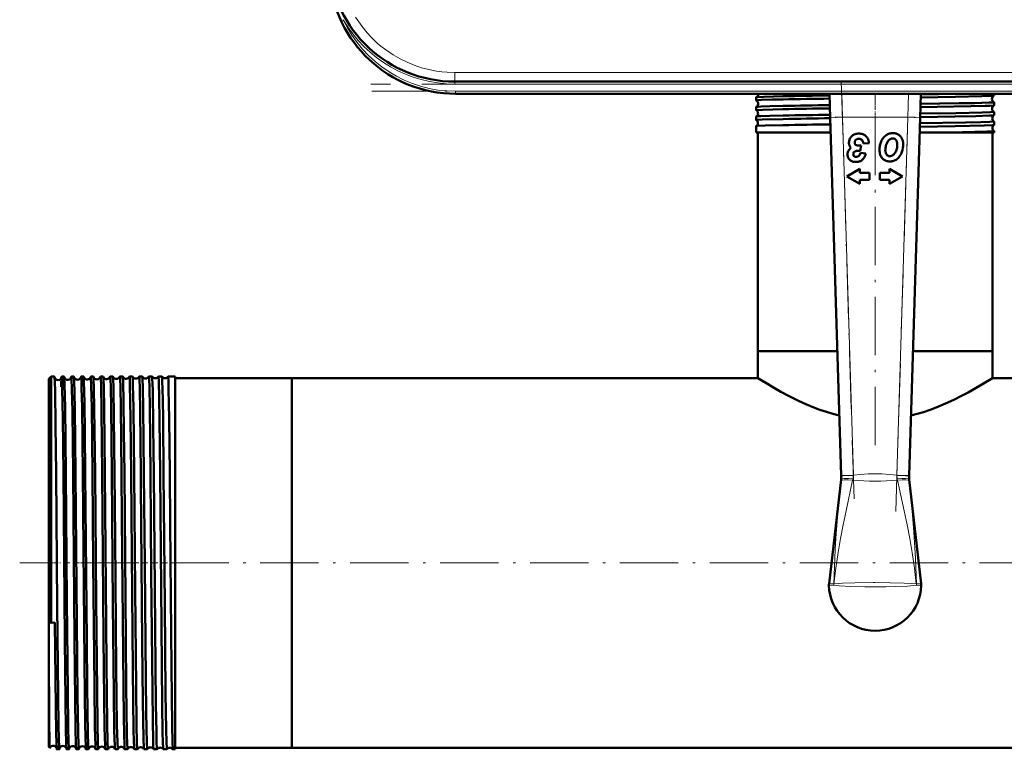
# Model space of a CAD drawing. Extents: x -1358 to 1757, y -1535 to 612.
# Tile 1 of 84: x -199 to 3, y -1531 to -1381. Entities that reach past the tile are written whole.
import ezdxf

# ---------------------------------------------------------------- set-up
doc = ezdxf.new("R2010")
doc.units = 0
doc.linetypes.add('DASHDOT', pattern=[18.5, 12, -3, 0.5, -3])

msp = doc.modelspace()

# ---------------------------------------------------------------- linework, layer by layer
at = {"color": 7, "lineweight": 18}
for p, q in [((-132.94, -1381.08), (-133.08, -1381.14)), ((-132.62, -1380.93), (-132.94, -1381.08)), ((-109.68, -1391.81), (63.26, -1391.81)), ((-109.68, -1391.81), (-109.68, -1393.67)), ((-109.68, -1394.17), (-109.68, -1393.67)), ((63.26, -1394.17), (-109.68, -1394.17)), ((-109.51, -1395.67), (63.09, -1395.67)), ((-109.51, -1396.17), (-109.51, -1395.67)), ((-30.08, -1396.17), (-29.94, -1401.02)), ((-16.47, -1401.02), (-16.34, -1396.17)), ((-29.94, -1401.02), (-32.44, -1401.1)), ((-16.47, -1401.02), (-29.94, -1401.02)), ((-29.94, -1401.02), (-27.69, -1474.66)), ((-18.72, -1474.66), (-16.47, -1401.02)), ((-13.97, -1401.1), (-16.47, -1401.02)), ((-27.69, -1474.66), (-30.19, -1474.74)), ((-27.69, -1474.66), (-27.7, -1474.71)), ((-18.72, -1474.71), (-18.72, -1474.66)), ((-18.72, -1474.66), (-16.22, -1474.74)), ((-30.26, -1475.88), (-30.22, -1475.52)), ((-27.78, -1475.42), (-27.83, -1475.66)), ((-18.59, -1475.66), (-18.64, -1475.42)), ((-16.2, -1475.52), (-16.16, -1475.88)), ((-31.69, -1497.04), (-31.68, -1497.04)), ((-14.73, -1497.04), (-14.73, -1497.04))]:
    msp.add_line(p, q, dxfattribs=at)
at = {"color": 7, "lineweight": 50}
for p, q in [((63.26, -1393.67), (-109.68, -1393.67)), ((63.09, -1396.17), (-109.51, -1396.17)), ((-107.11, -1396.17), (-96.91, -1396.17)), ((-96.91, -1396.17), (-36.91, -1396.17)), ((-47.67, -1397.55), (-47.67, -1396.9)), ((-36.91, -1396.17), (-26.71, -1396.17)), ((-32.44, -1401.1), (-32.59, -1396.17)), ((-13.82, -1396.17), (-13.97, -1401.1)), ((1.25, -1396.54), (1.25, -1396.17)), ((-47.67, -1399.57), (-47.67, -1398.89)), ((1.25, -1398.56), (1.25, -1397.89)), ((-47.67, -1401.59), (-47.67, -1400.87)), ((-47.66, -1401.6), (-47.67, -1401.59)), ((-30.19, -1474.74), (-32.44, -1401.1)), ((-13.97, -1401.1), (-16.22, -1474.74)), ((1.25, -1400.58), (1.25, -1399.88)), ((-47.67, -1402.84), (-47.66, -1402.84)), ((-47.67, -1404.17), (-47.67, -1402.84)), ((1.25, -1402.6), (1.25, -1401.86)), ((1.25, -1402.61), (1.25, -1402.6)), ((1.25, -1403.83), (1.25, -1403.83)), ((1.25, -1404.17), (1.25, -1403.83)), ((-42.16, -1404.17), (-47.67, -1404.17)), ((-47.36, -1449.17), (-47.36, -1404.17)), ((-32.35, -1404.17), (-42.16, -1404.17)), ((-11.47, -1404.17), (-14.07, -1404.17)), ((1.25, -1404.17), (-11.47, -1404.17)), ((0.94, -1449.17), (0.94, -1404.17)), ((-27.4, -1406.21), (-27.39, -1406.16)), ((-26.65, -1407.9), (-26.55, -1407.91)), ((-26.28, -1407.94), (-26.06, -1406.81)), ((-25.63, -1406.42), (-24.46, -1406.32)), ((-27.56, -1409.02), (-27.59, -1408.99)), ((-25.1, -1408.47), (-26.25, -1408.32)), ((-26.37, -1411.62), (-29.06, -1413.17)), ((-26.37, -1412.44), (-26.37, -1411.62)), ((-20.25, -1411.62), (-20.25, -1412.44)), ((-17.56, -1413.17), (-20.25, -1411.62)), ((-29.06, -1413.17), (-26.37, -1414.72)), ((-24.37, -1412.44), (-26.37, -1412.44)), ((-26.37, -1413.9), (-24.37, -1413.9)), ((-26.37, -1414.72), (-26.37, -1413.9)), ((-24.37, -1413.9), (-24.37, -1412.44)), ((-20.25, -1412.44), (-22.25, -1412.44)), ((-22.25, -1412.44), (-22.25, -1413.9)), ((-22.25, -1413.9), (-20.25, -1413.9)), ((-20.25, -1414.72), (-17.56, -1413.17)), ((-20.25, -1413.9), (-20.25, -1414.72)), ((-41.92, -1449.17), (-47.36, -1449.17)), ((-30.97, -1449.17), (-47.36, -1449.17)), ((-47.36, -1454.67), (-47.36, -1449.17)), ((-30.97, -1449.17), (-41.92, -1449.17)), ((0.94, -1449.17), (-15.44, -1449.17)), ((0.94, -1449.17), (-15.44, -1449.17)), ((0.94, -1454.67), (0.94, -1449.17)), ((-193.21, -1454.86), (-192.71, -1454.36)), ((-192.71, -1454.36), (-192.71, -1474.33)), ((-192.06, -1454.36), (-192.71, -1454.36)), ((-190.06, -1454.36), (-190.56, -1454.36)), ((-188.06, -1454.36), (-188.57, -1454.36)), ((-186.05, -1454.36), (-186.57, -1454.36)), ((-184.04, -1454.36), (-184.57, -1454.36)), ((-182.04, -1454.36), (-182.58, -1454.36)), ((-180.03, -1454.36), (-180.59, -1454.36)), ((-178.01, -1454.36), (-178.6, -1454.36)), ((-176, -1454.36), (-176.61, -1454.36)), ((-173.98, -1454.36), (-174.63, -1454.36)), ((-173.98, -1454.37), (-173.98, -1454.36)), ((-172.64, -1454.36), (-172.65, -1454.37)), ((-171.96, -1454.36), (-172.64, -1454.36)), ((-171.96, -1454.36), (-171.96, -1454.36)), ((-170.66, -1454.36), (-170.67, -1454.36)), ((-169.94, -1454.36), (-170.66, -1454.36)), ((-169.94, -1454.36), (-169.94, -1454.36)), ((-168.68, -1454.36), (-168.69, -1454.36)), ((-167.21, -1454.36), (-168.68, -1454.36)), ((-167.21, -1454.36), (-167.21, -1474.33)), ((-193.21, -1454.86), (-193.21, -1474.57)), ((-143.21, -1454.67), (-167.21, -1454.67)), ((-143.21, -1454.67), (-143.21, -1474.48)), ((-47.36, -1454.67), (-143.21, -1454.67)), ((-143.21, -1454.67), (-143.21, -1530.77)), ((123.34, -1454.67), (0.94, -1454.67)), ((-193.21, -1474.57), (-193.21, -1504.86)), ((-192.71, -1474.33), (-192.71, -1505.02)), ((-167.21, -1474.33), (-167.21, -1531.08)), ((-143.21, -1474.48), (-143.21, -1530.77)), ((-30.19, -1474.82), (-30.19, -1474.74)), ((-16.22, -1474.74), (-16.23, -1474.82)), ((-32.69, -1497.02), (-30.22, -1475.53)), ((-30.22, -1475.52), (-30.22, -1475.53)), ((-16.2, -1475.53), (-16.2, -1475.52)), ((-13.73, -1497.02), (-16.2, -1475.53)), ((-192.71, -1505.02), (-193.21, -1504.86)), ((-193.21, -1504.86), (-193.21, -1511.17)), ((-192.71, -1505.02), (-191.96, -1505.01)), ((-193.21, -1511.17), (-193.21, -1530.58)), ((-193.21, -1530.58), (-193, -1530.79)), ((-191.06, -1531.08), (-191.56, -1531.08)), ((-189.06, -1531.08), (-189.56, -1531.08)), ((-187.05, -1531.08), (-187.57, -1531.08)), ((-185.05, -1531.08), (-185.57, -1531.08)), ((-183.04, -1531.08), (-183.58, -1531.08)), ((-181.03, -1531.08), (-181.59, -1531.08)), ((-179.02, -1531.08), (-179.59, -1531.08)), ((-177.01, -1531.08), (-177.61, -1531.08)), ((-174.99, -1531.08), (-175.62, -1531.08)), ((-174.99, -1531.07), (-174.99, -1531.08)), ((-173.64, -1531.08), (-173.64, -1531.07)), ((-172.97, -1531.08), (-173.64, -1531.08)), ((-172.97, -1531.07), (-172.97, -1531.08)), ((-171.65, -1531.08), (-171.66, -1531.07)), ((-170.95, -1531.08), (-171.65, -1531.08)), ((-170.95, -1531.08), (-170.95, -1531.08)), ((-169.67, -1531.08), (-169.68, -1531.08)), ((-168.93, -1531.08), (-169.67, -1531.08)), ((-168.93, -1531.08), (-168.93, -1531.08)), ((-167.7, -1531.08), (-167.7, -1531.08)), ((-167.21, -1531.08), (-167.7, -1531.08)), ((-143.21, -1530.77), (-167.21, -1530.77)), ((416.79, -1530.77), (-143.21, -1530.77))]:
    msp.add_line(p, q, dxfattribs=at)
at = {"color": 7, "linetype": 'DASHDOT', "lineweight": 18}
for p, q in [((-30.17, -1393.57), (-27.47, -1482.12)), ((-18.95, -1482.12), (-16.25, -1393.57)), ((80.56, -1394.17), (-126.98, -1394.17)), ((-126.77, -1395.67), (80.35, -1395.67)), ((-23.21, -1468.46), (-23.21, -1395.79)), ((472.79, -1492.72), (-199.21, -1492.72))]:
    msp.add_line(p, q, dxfattribs=at)
at = {"color": 7, "linetype": 'DASHDOT', "lineweight": 18, "ltscale": 0.034799}
msp.add_line((-23.21, -1397.45), (-23.21, -1396.05), dxfattribs=at)
at = {"color": 7, "linetype": 'DASHDOT', "lineweight": 18, "ltscale": 0.043887}
msp.add_line((-23.21, -1399.49), (-23.21, -1397.74), dxfattribs=at)
at = {"color": 7, "linetype": 'DASHDOT', "lineweight": 18, "ltscale": 0.045032}
msp.add_line((-23.21, -1401.52), (-23.21, -1399.72), dxfattribs=at)
at = {"color": 7, "linetype": 'DASHDOT', "lineweight": 18, "ltscale": 0.412128}
msp.add_line((-31.45, -1401.02), (-14.97, -1401.02), dxfattribs=at)
at = {"color": 7, "linetype": 'DASHDOT', "lineweight": 18, "ltscale": 0.06524}
msp.add_line((-193.43, -1492.72), (-190.82, -1492.72), dxfattribs=at)
at = {"color": 7, "linetype": 'DASHDOT', "lineweight": 18, "ltscale": 0.03561}
msp.add_line((-188.92, -1492.72), (-190.34, -1492.72), dxfattribs=at)
at = {"color": 7, "linetype": 'DASHDOT', "lineweight": 18, "ltscale": 0.03565}
msp.add_line((-186.92, -1492.72), (-188.34, -1492.72), dxfattribs=at)
at = {"color": 7, "linetype": 'DASHDOT', "lineweight": 18, "ltscale": 0.035804}
msp.add_line((-184.92, -1492.72), (-186.35, -1492.72), dxfattribs=at)
at = {"color": 7, "linetype": 'DASHDOT', "lineweight": 18, "ltscale": 0.036131}
msp.add_line((-182.91, -1492.72), (-184.36, -1492.72), dxfattribs=at)
at = {"color": 7, "linetype": 'DASHDOT', "lineweight": 18, "ltscale": 0.036586}
msp.add_line((-180.9, -1492.72), (-182.36, -1492.72), dxfattribs=at)
at = {"color": 7, "linetype": 'DASHDOT', "lineweight": 18, "ltscale": 0.037163}
msp.add_line((-178.89, -1492.72), (-180.37, -1492.72), dxfattribs=at)
at = {"color": 7, "linetype": 'DASHDOT', "lineweight": 18, "ltscale": 0.037863}
msp.add_line((-176.87, -1492.72), (-178.39, -1492.72), dxfattribs=at)
at = {"color": 7, "linetype": 'DASHDOT', "lineweight": 18, "ltscale": 0.038689}
msp.add_line((-174.86, -1492.72), (-176.4, -1492.72), dxfattribs=at)
at = {"color": 7, "linetype": 'DASHDOT', "lineweight": 18, "ltscale": 0.039642}
msp.add_line((-172.84, -1492.72), (-174.42, -1492.72), dxfattribs=at)
at = {"color": 7, "linetype": 'DASHDOT', "lineweight": 18, "ltscale": 0.040735}
msp.add_line((-170.81, -1492.72), (-172.44, -1492.72), dxfattribs=at)
at = {"color": 7, "linetype": 'DASHDOT', "lineweight": 18, "ltscale": 0.04198}
msp.add_line((-168.79, -1492.72), (-170.47, -1492.72), dxfattribs=at)
at = {"color": 7, "lineweight": 18}
for points in [[(-109.68, -1391.81), (-111.23, -1391.76), (-112.34, -1391.66), (-113.47, -1391.51), (-115, -1391.21), (-116.55, -1390.81), (-118.05, -1390.3), (-119.52, -1389.7), (-120.96, -1388.99), (-122.36, -1388.18), (-123.69, -1387.29), (-124.64, -1386.57), (-125.56, -1385.8), (-126.98, -1384.45), (-127.75, -1383.61), (-128.77, -1382.36), (-129.46, -1381.4), (-130.11, -1380.41)], [(-30.19, -1474.82), (-30.19, -1474.81), (-30.19, -1474.81), (-30.16, -1474.81), (-29.86, -1474.79), (-27.7, -1474.71)], [(-27.69, -1474.66), (-26.19, -1474.52), (-24.67, -1474.42), (-23.24, -1474.39), (-21.81, -1474.42), (-20.27, -1474.51), (-18.72, -1474.66)], [(-18.72, -1474.71), (-16.95, -1474.78), (-16.25, -1474.81), (-16.23, -1474.81), (-16.23, -1474.82)], [(-31.7, -1497.04), (-31.57, -1493.5), (-31.41, -1489.96), (-31.21, -1486.67), (-30.97, -1483.39), (-30.64, -1479.62), (-30.26, -1475.88)], [(-27.83, -1475.66), (-29.2, -1482), (-29.78, -1484.85), (-30.33, -1487.7), (-30.82, -1490.57), (-31.29, -1493.8), (-31.68, -1497.04)], [(-14.73, -1497.04), (-15.12, -1493.81), (-15.6, -1490.58), (-16.09, -1487.71), (-16.63, -1484.86), (-17.21, -1482.01), (-18.59, -1475.66)], [(-16.16, -1475.88), (-15.63, -1481.13), (-15.22, -1486.41), (-14.92, -1491.72), (-14.72, -1497.04)], [(-32.69, -1497.02), (-32.69, -1497.02), (-32.68, -1497.01), (-32.57, -1497.01), (-31.7, -1497.04)], [(-31.69, -1497.04), (-29.94, -1496.91), (-27.35, -1496.82), (-23.62, -1496.77), (-23.21, -1496.77)], [(-23.21, -1496.77), (-20.11, -1496.79), (-17.26, -1496.87), (-15.76, -1496.95), (-14.73, -1497.04)], [(-14.72, -1497.04), (-13.76, -1497.01), (-13.73, -1497.01), (-13.73, -1497.02), (-13.73, -1497.02)], [(-31.7, -1497.32), (-32.68, -1497.35), (-32.7, -1497.35), (-32.71, -1497.35), (-32.71, -1497.35)], [(-23.21, -1497.66), (-25.3, -1497.64), (-28.23, -1497.57), (-30.62, -1497.43), (-31.7, -1497.32)], [(-14.72, -1497.32), (-16.53, -1497.49), (-19.05, -1497.6), (-21.01, -1497.64), (-23.21, -1497.66)], [(-13.71, -1497.35), (-13.71, -1497.35), (-13.72, -1497.35), (-13.83, -1497.35), (-14.72, -1497.32)]]:
    msp.add_lwpolyline(points, dxfattribs=at)
at = {"color": 7, "lineweight": 50}
for points in [[(-47.67, -1397.55), (-47.67, -1397.55), (-47.67, -1397.55), (-47.66, -1397.54), (-47.65, -1397.54), (-47.62, -1397.53), (-47.28, -1397.49), (-46.6, -1397.45), (-44.35, -1397.38), (-42.16, -1397.33)], [(-47.66, -1396.89), (-47.61, -1396.88), (-47.43, -1396.86), (-46.09, -1396.79), (-42.16, -1396.69)], [(-13.85, -1396.92), (-6.66, -1396.81), (-1.27, -1396.69), (0.41, -1396.63), (1.13, -1396.57), (1.22, -1396.56), (1.24, -1396.55)], [(-47.67, -1399.57), (-47.67, -1399.57), (-47.67, -1399.56), (-47.66, -1399.56), (-47.65, -1399.56), (-47.52, -1399.53), (-46.4, -1399.46), (-42.16, -1399.35)], [(-47.66, -1398.88), (-47.65, -1398.87), (-47.6, -1398.86), (-47.27, -1398.83), (-46.68, -1398.8), (-44.84, -1398.73), (-42.16, -1398.67)], [(-13.91, -1398.94), (-3.54, -1398.76), (-0.6, -1398.68), (0.4, -1398.64), (1.12, -1398.59), (1.22, -1398.57), (1.24, -1398.57)], [(-13.89, -1398.27), (-5.95, -1398.14), (-2.75, -1398.08), (0.26, -1397.98), (0.97, -1397.94), (1.22, -1397.91), (1.24, -1397.9), (1.25, -1397.9), (1.25, -1397.9), (1.25, -1397.89)], [(-47.67, -1401.59), (-47.67, -1401.59), (-47.67, -1401.59), (-47.66, -1401.58), (-47.65, -1401.58), (-47.49, -1401.55), (-46.47, -1401.49), (-42.16, -1401.37)], [(-47.66, -1400.86), (-47.65, -1400.85), (-47.6, -1400.84), (-47.28, -1400.81), (-46.7, -1400.78), (-44.84, -1400.71), (-42.16, -1400.65)], [(-13.97, -1400.96), (-6.73, -1400.85), (-2.46, -1400.76), (0.33, -1400.67), (1.05, -1400.62), (1.21, -1400.6), (1.24, -1400.59)], [(-13.95, -1400.25), (-6.61, -1400.14), (-1.2, -1400.02), (0.46, -1399.96), (1.16, -1399.9), (1.24, -1399.89), (1.25, -1399.88), (1.25, -1399.88), (1.25, -1399.88)], [(-47.66, -1402.84), (-47.66, -1402.83), (-47.63, -1402.83), (-47.46, -1402.8), (-45.85, -1402.72), (-42.16, -1402.63)], [(-14.03, -1402.98), (-6.75, -1402.87), (-0.75, -1402.73), (0.97, -1402.65), (1.2, -1402.62), (1.24, -1402.61), (1.25, -1402.61)], [(-14.01, -1402.23), (-4.61, -1402.08), (-1.45, -1402.01), (0.39, -1401.94), (0.94, -1401.91), (1.22, -1401.87), (1.24, -1401.86), (1.25, -1401.86), (1.25, -1401.86), (1.25, -1401.86)], [(-11.47, -1404.17), (-5.25, -1404.07), (-0.23, -1403.94), (1, -1403.88), (1.22, -1403.85), (1.24, -1403.84), (1.25, -1403.84), (1.25, -1403.83), (1.25, -1403.83)], [(-191.99, -1455.43), (-192.04, -1454.48), (-192.05, -1454.37), (-192.06, -1454.36), (-192.06, -1454.36), (-192.06, -1454.36)], [(-190.56, -1454.36), (-190.56, -1454.36), (-190.57, -1454.36), (-190.57, -1454.37), (-190.57, -1454.38), (-190.59, -1454.53)], [(-190.22, -1474.33), (-190.35, -1462.96), (-190.45, -1456.94), (-190.5, -1455.17), (-190.54, -1454.45), (-190.56, -1454.37), (-190.56, -1454.36), (-190.56, -1454.36), (-190.56, -1454.36)], [(-190.03, -1454.56), (-190.05, -1454.38), (-190.05, -1454.37), (-190.06, -1454.36), (-190.06, -1454.36), (-190.06, -1454.36)], [(-188.57, -1454.36), (-188.57, -1454.36), (-188.57, -1454.36), (-188.57, -1454.36), (-188.57, -1454.37), (-188.58, -1454.39), (-188.6, -1454.62)], [(-188.22, -1474.33), (-188.37, -1461.47), (-188.45, -1457.06), (-188.52, -1454.67), (-188.55, -1454.39), (-188.56, -1454.37), (-188.56, -1454.36), (-188.56, -1454.36), (-188.56, -1454.36), (-188.57, -1454.36)], [(-188.04, -1454.44), (-188.05, -1454.37), (-188.05, -1454.36), (-188.05, -1454.36), (-188.06, -1454.36)], [(-187.72, -1474.33), (-187.87, -1461.04), (-187.92, -1457.73), (-187.99, -1455.23), (-188.04, -1454.44)], [(-186.57, -1454.36), (-186.57, -1454.36), (-186.57, -1454.36), (-186.58, -1454.37), (-186.59, -1454.44)], [(-186.23, -1474.33), (-186.38, -1460.65), (-186.46, -1456.72), (-186.52, -1454.75), (-186.55, -1454.4), (-186.56, -1454.37), (-186.56, -1454.36), (-186.57, -1454.36), (-186.57, -1454.36), (-186.57, -1454.36)], [(-185.71, -1474.33), (-185.8, -1465.9), (-185.88, -1459.68), (-185.98, -1455.42), (-186.02, -1454.49), (-186.04, -1454.4)], [(-184.23, -1474.33), (-184.39, -1460.69), (-184.47, -1456.32), (-184.54, -1454.58), (-184.56, -1454.39), (-184.57, -1454.37), (-184.57, -1454.36), (-184.57, -1454.36), (-184.57, -1454.36), (-184.57, -1454.36)], [(-183.7, -1474.33), (-183.86, -1460.92), (-183.93, -1456.82), (-184, -1454.77), (-184.03, -1454.39)], [(-182.24, -1474.33), (-182.39, -1461.43), (-182.48, -1456.2), (-182.53, -1454.81), (-182.56, -1454.41), (-182.57, -1454.38), (-182.58, -1454.37), (-182.58, -1454.36), (-182.58, -1454.36), (-182.58, -1454.36)], [(-181.69, -1474.33), (-181.85, -1460.81), (-181.92, -1456.79), (-181.99, -1454.78), (-182.01, -1454.45), (-182.03, -1454.38)], [(-180.25, -1474.33), (-180.41, -1460.65), (-180.48, -1456.72), (-180.54, -1454.75), (-180.57, -1454.4), (-180.58, -1454.37), (-180.58, -1454.36), (-180.59, -1454.36), (-180.59, -1454.36), (-180.59, -1454.36)], [(-179.68, -1474.33), (-179.81, -1462.82), (-179.91, -1456.74), (-179.98, -1454.72), (-180.01, -1454.44), (-180.02, -1454.37)], [(-178.26, -1474.33), (-178.42, -1460.69), (-178.49, -1456.71), (-178.56, -1454.71), (-178.59, -1454.4), (-178.59, -1454.37), (-178.6, -1454.36), (-178.6, -1454.36), (-178.6, -1454.36), (-178.6, -1454.36)], [(-177.67, -1474.33), (-177.76, -1465.7), (-177.84, -1459.57), (-177.94, -1455.38), (-177.99, -1454.48), (-178, -1454.39), (-178.01, -1454.37)], [(-176.27, -1474.33), (-176.4, -1462.94), (-176.52, -1456.09), (-176.58, -1454.56), (-176.6, -1454.38), (-176.61, -1454.37), (-176.61, -1454.36), (-176.61, -1454.36), (-176.61, -1454.36)], [(-175.66, -1474.33), (-175.81, -1460.82), (-175.9, -1456.06), (-175.96, -1454.6), (-175.98, -1454.41), (-175.99, -1454.37)], [(-174.29, -1474.33), (-174.43, -1461.47), (-174.51, -1457.06), (-174.59, -1454.67), (-174.61, -1454.39), (-174.62, -1454.37), (-174.62, -1454.36), (-174.62, -1454.36), (-174.63, -1454.36), (-174.63, -1454.36)], [(-173.64, -1474.33), (-173.79, -1460.74), (-173.87, -1456.75), (-173.94, -1454.77), (-173.96, -1454.43), (-173.97, -1454.38), (-173.98, -1454.37)], [(-172.31, -1474.33), (-172.46, -1460.65), (-172.53, -1456.72), (-172.6, -1454.75), (-172.63, -1454.4), (-172.64, -1454.37), (-172.64, -1454.36), (-172.64, -1454.36), (-172.64, -1454.36), (-172.64, -1454.36)], [(-171.62, -1474.33), (-171.72, -1464.69), (-171.84, -1457.15), (-171.92, -1454.73), (-171.95, -1454.42), (-171.95, -1454.38), (-171.96, -1454.36)], [(-170.33, -1474.33), (-170.44, -1463.23), (-170.51, -1458.96), (-170.6, -1455.19), (-170.64, -1454.45), (-170.66, -1454.37), (-170.66, -1454.36), (-170.66, -1454.36), (-170.66, -1454.36)], [(-169.6, -1474.33), (-169.72, -1463.28), (-169.78, -1459.01), (-169.87, -1455.21), (-169.92, -1454.48), (-169.93, -1454.38), (-169.94, -1454.37), (-169.94, -1454.36)], [(-168.35, -1474.33), (-168.47, -1462.97), (-168.57, -1456.94), (-168.62, -1455.17), (-168.66, -1454.45), (-168.68, -1454.37), (-168.68, -1454.36), (-168.68, -1454.36), (-168.68, -1454.36)], [(-191.72, -1474.33), (-191.83, -1464.37), (-191.94, -1457.39), (-191.99, -1455.43)], [(-189.72, -1474.33), (-189.87, -1460.72), (-189.97, -1456.02), (-190.03, -1454.56)], [(-30.57, -1462.41), (-31.91, -1462.06), (-33.22, -1461.66), (-34.56, -1461.2), (-35.85, -1460.71), (-37.45, -1460.05), (-38.97, -1459.36), (-40.87, -1458.42), (-42.6, -1457.5), (-44.12, -1456.64), (-45.72, -1455.69), (-47.36, -1454.67)], [(0.94, -1454.67), (-1.61, -1456.23), (-4.09, -1457.65), (-5.55, -1458.42), (-6.85, -1459.07), (-8.23, -1459.72), (-10.62, -1460.73), (-11.91, -1461.22), (-13.25, -1461.68), (-14.53, -1462.06), (-15.85, -1462.41)], [(-191.06, -1531.08), (-191.06, -1531.08), (-191.06, -1531.08), (-191.07, -1531.08), (-191.07, -1531.07), (-191.07, -1531.05), (-191.1, -1530.81), (-191.17, -1528.7), (-191.22, -1526.37), (-191.31, -1519.95), (-191.49, -1501.62), (-191.72, -1474.33)], [(-189.64, -1530.03), (-189.72, -1526.78), (-189.8, -1521.1), (-189.93, -1508.58), (-190.22, -1474.33)], [(-189.06, -1531.08), (-189.06, -1531.08), (-189.06, -1531.08), (-189.06, -1531.07), (-189.08, -1531.02), (-189.11, -1530.55), (-189.15, -1529.62), (-189.22, -1526.55), (-189.32, -1518.95), (-189.49, -1500.52), (-189.72, -1474.33)], [(-187.59, -1530.95), (-187.64, -1530.18), (-187.72, -1526.71), (-187.8, -1520.99), (-187.93, -1508.39), (-188.22, -1474.33)], [(-187.05, -1531.08), (-187.06, -1531.08), (-187.06, -1531.08), (-187.06, -1531.07), (-187.08, -1531), (-187.12, -1530.35), (-187.19, -1527.49), (-187.3, -1520), (-187.52, -1497.41), (-187.72, -1474.33)], [(-185.59, -1531.02), (-185.62, -1530.58), (-185.69, -1528.44), (-185.74, -1525.98), (-185.89, -1513.3), (-186.03, -1497.58), (-186.23, -1474.33)], [(-185.05, -1531.08), (-185.05, -1531.08), (-185.05, -1531.08), (-185.05, -1531.07), (-185.06, -1531.07), (-185.06, -1531.04), (-185.09, -1530.72), (-185.12, -1530.08), (-185.18, -1527.93), (-185.32, -1518.16), (-185.41, -1508.67), (-185.71, -1474.33)], [(-183.59, -1531.05), (-183.61, -1530.91), (-183.64, -1530.34), (-183.73, -1526.45), (-183.85, -1517.99), (-184.07, -1492.85), (-184.23, -1474.33)], [(-183.04, -1531.08), (-183.04, -1531.08), (-183.04, -1531.08), (-183.05, -1531.07), (-183.05, -1531.06), (-183.07, -1530.92), (-183.13, -1529.65), (-183.21, -1526.05), (-183.3, -1518.98), (-183.48, -1500.6), (-183.7, -1474.33)], [(-181.6, -1531.06), (-181.61, -1530.94), (-181.64, -1530.41), (-181.74, -1526.61), (-181.82, -1520.84), (-181.95, -1508.12), (-182.24, -1474.33)], [(-181.03, -1531.08), (-181.03, -1531.08), (-181.03, -1531.08), (-181.04, -1531.08), (-181.04, -1531.07), (-181.04, -1531.05), (-181.07, -1530.82), (-181.12, -1529.66), (-181.2, -1525.6), (-181.35, -1513.5), (-181.43, -1505.18), (-181.69, -1474.33)], [(-179.6, -1531.06), (-179.62, -1530.96), (-179.65, -1530.42), (-179.74, -1527.18), (-179.85, -1519.61), (-180.02, -1501.3), (-180.25, -1474.33)], [(-179.02, -1531.08), (-179.02, -1531.08), (-179.02, -1531.08), (-179.03, -1531.07), (-179.03, -1531.06), (-179.05, -1530.92), (-179.11, -1529.65), (-179.19, -1526.05), (-179.33, -1514.35), (-179.57, -1487.64), (-179.68, -1474.33)], [(-177.61, -1531.07), (-177.63, -1530.99), (-177.66, -1530.6), (-177.74, -1527.72), (-177.79, -1524.63), (-177.94, -1511.37), (-178.18, -1483.66), (-178.26, -1474.33)], [(-177.01, -1531.08), (-177.01, -1531.08), (-177.01, -1531.08), (-177.01, -1531.07), (-177.01, -1531.07), (-177.02, -1531.04), (-177.05, -1530.72), (-177.08, -1530.08), (-177.14, -1527.93), (-177.28, -1518.16), (-177.37, -1508.57), (-177.67, -1474.33)], [(-175.63, -1531.07), (-175.63, -1531.05), (-175.64, -1530.98), (-175.67, -1530.5), (-175.71, -1529.63), (-175.77, -1526.85), (-175.85, -1521.22), (-175.92, -1514.58), (-176.06, -1499.11), (-176.27, -1474.33)], [(-174.99, -1531.08), (-174.99, -1531.08), (-174.99, -1531.08), (-175, -1531.07), (-175, -1531.06), (-175.02, -1530.92), (-175.08, -1529.65), (-175.16, -1526.06), (-175.26, -1518.21), (-175.45, -1498.3), (-175.66, -1474.33)], [(-173.64, -1531.07), (-173.64, -1531.06), (-173.65, -1531.02), (-173.67, -1530.78), (-173.74, -1528.95), (-173.87, -1521.19), (-173.99, -1509.18), (-174.27, -1476.58), (-174.29, -1474.33)], [(-172.97, -1531.08), (-172.97, -1531.08), (-172.98, -1531.08), (-172.98, -1531.08), (-172.98, -1531.07), (-172.99, -1531.05), (-173.01, -1530.82), (-173.05, -1529.91), (-173.13, -1526.6), (-173.18, -1523.62), (-173.33, -1509.23), (-173.48, -1492.88), (-173.64, -1474.33)], [(-171.66, -1531.07), (-171.66, -1531.05), (-171.68, -1530.97), (-171.72, -1530.33), (-171.75, -1529.16), (-171.83, -1525.39), (-171.91, -1518.94), (-172.13, -1494.93), (-172.31, -1474.33)], [(-170.95, -1531.08), (-170.95, -1531.08), (-170.96, -1531.08), (-170.96, -1531.07), (-170.96, -1531.06), (-170.98, -1530.9), (-171.05, -1529.51), (-171.09, -1527.58), (-171.18, -1521.91), (-171.34, -1506.03), (-171.62, -1474.33)], [(-169.68, -1531.08), (-169.68, -1531.07), (-169.69, -1531.04), (-169.71, -1530.87), (-169.76, -1529.52), (-169.81, -1527.61), (-169.89, -1521.99), (-170.06, -1505.71), (-170.33, -1474.33)], [(-168.93, -1531.08), (-168.93, -1531.08), (-168.93, -1531.08), (-168.94, -1531.07), (-168.94, -1531.06), (-168.96, -1530.9), (-169.02, -1529.51), (-169.08, -1527.06), (-169.19, -1519.56), (-169.36, -1501.32), (-169.6, -1474.33)], [(-167.7, -1531.08), (-167.7, -1531.07), (-167.71, -1531.05), (-167.73, -1530.89), (-167.78, -1529.66), (-167.86, -1526.07), (-168, -1514.28), (-168.26, -1484.65), (-168.35, -1474.33)], [(-191.56, -1531.08), (-191.56, -1531.08), (-191.57, -1531.08), (-191.57, -1531.07), (-191.57, -1531.06), (-191.59, -1530.92), (-191.65, -1529.65), (-191.7, -1527.81), (-191.78, -1522.32), (-191.96, -1505.01)], [(-193, -1530.79), (-193, -1530.78), (-193.01, -1530.77), (-193.02, -1530.67), (-193.05, -1529.83), (-193.12, -1525.14), (-193.21, -1511.17)], [(-191.03, -1530.94), (-191.05, -1531.06), (-191.06, -1531.07), (-191.06, -1531.08), (-191.06, -1531.08), (-191.06, -1531.08)], [(-189.56, -1531.08), (-189.57, -1531.08), (-189.57, -1531.07), (-189.57, -1531.07), (-189.59, -1530.96), (-189.64, -1530.03)], [(-189.04, -1530.98), (-189.05, -1531.07), (-189.05, -1531.08), (-189.06, -1531.08), (-189.06, -1531.08)], [(-187.57, -1531.08), (-187.57, -1531.08), (-187.57, -1531.07), (-187.58, -1531.06), (-187.59, -1530.95)], [(-187.04, -1531.02), (-187.05, -1531.07), (-187.05, -1531.08), (-187.05, -1531.08), (-187.05, -1531.08)], [(-185.57, -1531.08), (-185.57, -1531.08), (-185.57, -1531.08), (-185.58, -1531.07), (-185.59, -1531.02)]]:
    msp.add_lwpolyline(points, dxfattribs=at)
for centre, radius, start, end in [((-109.68, -1367.67), 26, 184, 270), ((-109.51, -1370.17), 26, 184, 270), ((-47.66, -1396.91), 0.0142, 101.5103, 159.0663), ((-47.66, -1397.55), 0.0119, 196.8948, 254.3208), ((-47.96, -1396.22), 0.74, 294.5024, 352.9409), ((-48, -1398.22), 0.743, 352.6969, 62.572), ((-47.97, -1396.22), 0.746, 352.7991, 3.529), ((-11.88, -2978.28), 1581.89, 90.74998, 91.09702), ((-11.79, -2958.46), 1561.43, 90.76217, 91.11447), ((-41.76, 655.88), 2052.35, 270.77983, 270.9824), ((1.57, -1397.22), 0.742, 115.9765, 183.8979), ((1.57, -1397.22), 0.741, 183.6634, 244.0841), ((1.24, -1396.54), 0.0132, 283.6255, 341.0246), ((-47.66, -1398.89), 0.0116, 105.5576, 162.9629), ((-47.66, -1399.57), 0.0102, 193.6686, 250.1709), ((-48, -1398.22), 0.741, 297.3526, 352.8988), ((-48.04, -1400.22), 0.743, 352.7121, 59.6357), ((-11.7, -2992.44), 1594.06, 90.74828, 91.09484), ((-11.72, -2962.56), 1563.51, 90.76158, 91.11567), ((1.6, -1399.22), 0.742, 118.8606, 183.8746), ((1.6, -1399.22), 0.742, 183.6938, 241.1753), ((1.24, -1397.9), 0.0127, 18.7319, 76.3304), ((1.24, -1398.56), 0.011, 287.7801, 344.8173), ((-47.66, -1400.87), 0.0098, 109.8066, 166.2686), ((-48.04, -1400.22), 0.742, 300.3006, 352.87), ((-48.07, -1402.22), 0.744, 352.7338, 56.57), ((-11.59, -3003.76), 1603.4, 90.74579, 91.09249), ((-11.55, -2973.37), 1572.3, 90.76133, 91.11569), ((1.64, -1401.22), 0.743, 121.8709, 183.8615), ((1.64, -1401.22), 0.743, 183.7187, 238.1576), ((1.24, -1399.88), 0.0106, 15.3321, 72.4338), ((1.24, -1400.58), 0.00945, 292.0189, 347.7772), ((1.24, -1401.86), 0.00906, 12.2529, 68.0265), ((-48.07, -1402.22), 0.742, 303.375, 352.8545), ((-11.54, -3011.36), 1609.02, 90.74303, 91.09067), ((1.67, -1403.22), 0.744, 125.0164, 183.833), ((1.67, -1403.22), 0.743, 183.7214, 235.0316), ((-26.71, -1406.27), 1.88, 158.2315, 180), ((-26.56, -1406.33), 2.05, 137.4422, 158.2315), ((-26.89, -1406.03), 1.6, 113.6304, 137.4422), ((-26.59, -1406.71), 2.34, 94.4101, 113.6304), ((-26.6, -1406.2), 0.795, 155.9154, 177.275), ((-26.72, -1406.14), 0.664, 132.8032, 155.9154), ((-26.64, -1406.23), 0.774, 121.3906, 132.8032), ((-26.65, -1406.22), 0.768, 109.9406, 121.3906), ((-26.62, -1406.29), 0.845, 99.3049, 109.9406), ((-26.54, -1407.35), 2.98, 92.1494, 94.4101), ((-26.57, -1406.61), 1.17, 90.021, 99.3049), ((-26.53, -1407.7), 3.34, 90.021, 92.1494), ((-26.57, -1406.67), 1.23, 71.5916, 90.021), ((-26.53, -1407.05), 2.69, 73.5785, 90.021), ((-26.4, -1406.15), 0.675, 48.0024, 71.5916), ((-26.43, -1406.18), 0.727, 26.6644, 48.0024), ((-27.08, -1406.51), 1.46, 3.6997, 26.6644), ((-26.24, -1406.08), 1.67, 52.1297, 73.5785), ((-26.23, -1406.06), 1.64, 27.9918, 52.1297), ((-27.22, -1406.58), 2.76, 5.4221, 27.9918), ((-18.95, -1407.26), 3.27, 141.626, 156.8653), ((-19.53, -1406.8), 2.53, 124.1102, 141.626), ((-19.34, -1407.09), 2.88, 116.3172, 124.1102), ((-19.53, -1406.7), 2.44, 107.7982, 116.3172), ((-18.91, -1407.14), 2.05, 137.1586, 145.2851), ((-19.3, -1406.78), 1.52, 126.5931, 137.1586), ((-19.56, -1406.6), 2.33, 98.8623, 107.7982), ((-19.55, -1406.44), 1.09, 114.3941, 126.5931), ((-19.51, -1406.53), 1.19, 108.6933, 114.3941), ((-19.56, -1406.59), 2.33, 89.9239, 98.8623), ((-19.56, -1406.38), 1.03, 102.6353, 108.6933), ((-19.57, -1406.33), 0.985, 96.3311, 102.6353), ((-19.57, -1406.3), 0.947, 89.924, 96.3311), ((-19.57, -1406.37), 1.02, 84.1567, 89.924), ((-19.56, -1406.69), 2.43, 82.8804, 89.9237), ((-19.56, -1406.21), 0.862, 77.9682, 84.1567), ((-19.54, -1406.11), 0.762, 58.2264, 77.9682), ((-19.53, -1406.43), 2.17, 75.3803, 82.8807), ((-19.62, -1406.25), 0.929, 15.9233, 58.2264), ((-19.52, -1406.37), 2.11, 67.6508, 75.3803), ((-19.53, -1406.39), 2.13, 59.9657, 67.6508), ((-19.42, -1406.2), 1.91, 43.0364, 59.9657), ((-19.47, -1406.26), 1.99, 26.4762, 43.0364), ((-19.74, -1406.39), 2.28, 12.1342, 26.4762), ((-27.42, -1408.58), 1.45, 147.4215, 164.995), ((-27.38, -1408.6), 1.5, 130.4133, 147.4215), ((-26.81, -1406.27), 1.79, 180.021, 187.9721), ((-27.11, -1406.31), 1.48, 187.9721, 196.8187), ((-27.22, -1406.35), 1.36, 196.8187, 216.8441), ((-27, -1409.05), 2.09, 124.4207, 130.4133), ((-27.03, -1406.2), 1.61, 216.8441, 224.3269), ((-26.54, -1406.21), 0.854, 180.163, 196.9753), ((-26.96, -1406.34), 0.418, 196.9753, 219.1737), ((-26.89, -1406.28), 0.507, 219.1737, 238.618), ((-26.9, -1406.3), 0.479, 238.618, 258.469), ((-26.77, -1409.47), 1.56, 96.0854, 103.9438), ((-26.74, -1405.49), 1.31, 258.469, 263.1053), ((-26.64, -1410.65), 2.75, 90.0719, 96.0854), ((-26.51, -1403.61), 3.2, 263.1053, 266.194), ((-26.42, -1402.22), 4.6, 266.194, 268.3873), ((-26.31, -1398.37), 8.44, 268.3873, 271.6778), ((-26.65, -1409.82), 1.91, 85.8514, 87.1369), ((-26.66, -1409.93), 2.02, 79.4174, 85.8514), ((-17.55, -1407.73), 4.75, 168.7848, 179.924), ((-19.09, -1407.73), 3.22, 180, 198.1127), ((-18.12, -1407.62), 4.18, 156.8653, 168.7848), ((-18.29, -1407.73), 2.82, 171.515, 179.924), ((-18.93, -1407.73), 2.18, 180, 196.3019), ((-17.45, -1407.86), 3.67, 164.062, 171.515), ((-17.73, -1407.72), 3.36, 159.1418, 164.9445), ((-18.13, -1407.57), 2.94, 152.9844, 159.1418), ((-18.7, -1407.29), 2.3, 145.2851, 152.9844), ((-21.61, -1406.84), 2.93, 337.419, 346.8649), ((-23.69, -1406.35), 5.07, 346.8649, 352.5105), ((-20.98, -1406.64), 2.34, 360, 15.9233), ((-21.5, -1406.64), 2.86, 352.5105, 359.924), ((-22.35, -1406.55), 4.91, 342.0791, 359.924), ((-20.51, -1406.55), 3.07, 0, 12.1342), ((-26.98, -1408.69), 1.91, 164.995, 181.7265), ((-27.08, -1408.7), 1.8, 181.7475, 183.5317), ((-27.37, -1408.72), 1.51, 183.5317, 205.2295), ((-27.51, -1408.78), 1.36, 205.2295, 228.3036), ((-27.46, -1408.72), 1.44, 228.3036, 240.6248), ((-26.65, -1408.63), 1.04, 172.9701, 180), ((-26.93, -1408.63), 0.77, 180.021, 198.3964), ((-26.96, -1408.59), 0.73, 164.8128, 172.9701), ((-27.11, -1408.55), 0.577, 145.9473, 164.8128), ((-27.34, -1408.77), 0.332, 198.3964, 222.5937), ((-27.14, -1408.53), 0.543, 126.6588, 145.9473), ((-27.33, -1408.75), 0.357, 229.1441, 242.1451), ((-27.22, -1408.56), 0.577, 242.1451, 253.6908), ((-27.06, -1408.64), 0.676, 114.0681, 126.6588), ((-27.16, -1408.36), 0.785, 253.6908, 262.8787), ((-26.87, -1409.08), 1.15, 103.9438, 114.0681), ((-27.08, -1407.72), 1.43, 262.8787, 270.021), ((-27.08, -1408.2), 0.948, 270.021, 276.5352), ((-27.08, -1408.22), 0.929, 276.5352, 283.1029), ((-27.09, -1408.2), 0.95, 283.1029, 289.5545), ((-27.12, -1408.1), 1.05, 289.5545, 295.7376), ((-26.79, -1408.79), 0.289, 295.7376, 325.8259), ((-28.56, -1407.59), 2.43, 325.8259, 342.3443), ((-26.92, -1408.51), 1.67, 294.6255, 304.7057), ((-26.85, -1408.62), 1.53, 304.7057, 326.3342), ((-28.62, -1407.43), 3.67, 326.3342, 343.6082), ((-20.21, -1408.1), 2.04, 198.1127, 221.5011), ((-20.18, -1408.07), 2.08, 221.5011, 226.7792), ((-20.29, -1408.19), 1.91, 226.7792, 232.3065), ((-20.36, -1408.27), 1.81, 232.3065, 252.3526), ((-20.07, -1408.07), 0.996, 196.3019, 219.4887), ((-20.1, -1408.09), 0.96, 219.4887, 237.4405), ((-20.21, -1408.27), 0.742, 237.4405, 257.3748), ((-20.19, -1408.19), 0.825, 257.3748, 263.8593), ((-20.18, -1408.05), 0.972, 263.8593, 269.924), ((-20.18, -1407.84), 1.17, 269.924, 277.756), ((-20.16, -1407.98), 1.03, 277.756, 286.0127), ((-20.16, -1408), 1.02, 286.0127, 294.3724), ((-20.19, -1407.93), 1.09, 294.3724, 302.4893), ((-20.11, -1407.84), 2.26, 282.7073, 302.3253), ((-20.33, -1407.71), 1.35, 302.4893, 315.8813), ((-20.93, -1407.12), 2.2, 315.8813, 326.6467), ((-20.94, -1407.12), 2.21, 326.6467, 337.419), ((-20.25, -1407.61), 2.53, 302.3253, 320.9519), ((-21.04, -1406.98), 3.53, 320.9519, 342.0791), ((-27.36, -1408.55), 1.64, 240.6248, 252.0423), ((-27.28, -1408.32), 1.88, 252.0423, 261.8925), ((-27.17, -1407.54), 2.67, 261.8925, 270.021), ((-27.17, -1407.35), 2.86, 270.021, 277.0645), ((-27.09, -1408.06), 2.15, 277.0645, 285.2979), ((-27.02, -1408.28), 1.91, 285.2979, 294.6255), ((-20.21, -1407.81), 2.29, 252.3526, 269.924), ((-20.21, -1407.18), 2.93, 269.924, 276.047), ((-20.16, -1407.6), 2.5, 276.047, 282.7073), ((-191.31, -1454.35), 0.737, 272.2858, 347.6117), ((-189.32, -1454.31), 0.739, 193.1279, 272.9154), ((-189.31, -1454.31), 0.736, 272.1913, 347.734), ((-187.32, -1454.28), 0.738, 192.3837, 273.0018), ((-187.31, -1454.28), 0.736, 272.2098, 347.7046), ((-186.11, -1454.4), 0.0684, 358.0586, 37.0277), ((-185.32, -1454.24), 0.738, 192.6024, 272.975), ((-185.31, -1454.24), 0.737, 272.2372, 347.4256), ((-184.52, -1454.4), 0.0685, 143.0747, 182.0242), ((-184.07, -1454.39), 0.037, 359.3841, 45.2646), ((-183.32, -1454.21), 0.74, 194.1431, 272.8885), ((-183.31, -1454.21), 0.739, 272.326, 345.8957), ((-182.56, -1454.39), 0.0369, 134.9157, 180.7059), ((-182.05, -1454.38), 0.0236, 1.4545, 52.1584), ((-181.32, -1454.17), 0.742, 196.3399, 272.812), ((-181.31, -1454.17), 0.741, 272.4162, 343.697), ((-180.58, -1454.38), 0.023, 127.5884, 178.634), ((-180.03, -1454.37), 0.0162, 4.354, 58.6264), ((-179.31, -1454.13), 0.743, 198.7894, 272.7569), ((-179.31, -1454.13), 0.742, 272.462, 341.2371), ((-178.59, -1454.37), 0.0159, 121.2554, 175.8637), ((-178.02, -1454.37), 0.0121, 7.6018, 63.9786), ((-177.31, -1454.1), 0.744, 201.4356, 272.724), ((-177.31, -1454.1), 0.743, 272.4915, 338.6073), ((-176.61, -1454.37), 0.0117, 115.7326, 172.5174), ((-176, -1454.37), 0.00966, 11.0234, 68.4248), ((-175.31, -1454.06), 0.744, 204.2079, 272.692), ((-175.31, -1454.06), 0.744, 272.5186, 335.8352), ((-174.62, -1454.37), 0.00953, 111.5382, 166.9413), ((-173.31, -1454.03), 0.745, 207.0537, 272.6778), ((-173.31, -1454.03), 0.745, 272.5416, 332.9669), ((-171.31, -1453.99), 0.745, 210.0336, 272.6686), ((-171.31, -1453.99), 0.745, 272.5606, 329.9929), ((-169.31, -1453.96), 0.746, 213.1305, 272.6425), ((-169.31, -1453.96), 0.745, 272.5618, 326.8925), ((-191.32, -1454.34), 0.741, 194.1812, 272.8393), ((-100.51, -1458.61), 90.19, 177.8167, 178.6369), ((-35.23, -1474.97), 5.04, 353.717, 1.7402), ((-11.19, -1474.97), 5.04, 178.2598, 186.283), ((-30.18, -1497.3), 2.53, 173.4796, 181.0425), ((-16.21, -1497.3), 2.5, 358.92, 6.5602), ((-23.21, -1497.17), 9.5, 181.0875, 269.9999), ((-23.21, -1497.17), 9.5, 270, 358.9168), ((-192.31, -1531.08), 0.744, 86.2717, 156.5519), ((-193, -1530.78), 0.00315, 247.3217, 5.2968), ((-192.31, -1531.08), 0.74, 14.8595, 86.5685), ((-190.32, -1531.11), 0.738, 86.0261, 167.5901), ((-190.31, -1531.11), 0.739, 13.6463, 86.6185), ((-188.32, -1531.14), 0.738, 85.9925, 167.6032), ((-188.31, -1531.14), 0.738, 13.2004, 86.7108), ((-186.32, -1531.18), 0.738, 85.9667, 167.6406), ((-186.31, -1531.18), 0.736, 12.3586, 86.7627), ((-185.09, -1531.05), 0.0493, 318.7964, 1.3729), ((-184.32, -1531.21), 0.739, 86.0503, 166.7313), ((-184.31, -1531.21), 0.738, 13.2101, 86.6969), ((-183.54, -1531.05), 0.0489, 178.5222, 221.1793), ((-183.06, -1531.06), 0.0288, 311.0053, 359.5843), ((-182.32, -1531.25), 0.741, 86.1427, 164.8035), ((-182.31, -1531.25), 0.74, 15.1323, 86.6179), ((-181.57, -1531.06), 0.0285, 180.2583, 228.9346), ((-181.04, -1531.06), 0.0192, 304.3407, 357.1084), ((-180.31, -1531.29), 0.743, 86.2078, 162.4541), ((-180.31, -1531.29), 0.741, 17.4915, 86.5431), ((-179.58, -1531.06), 0.0189, 182.7239, 235.6216), ((-179.03, -1531.07), 0.0138, 298.4831, 354.0313), ((-178.31, -1531.32), 0.743, 86.2428, 159.8943), ((-178.31, -1531.32), 0.743, 20.0578, 86.5012), ((-177.6, -1531.07), 0.0135, 185.735, 241.5974), ((-177.01, -1531.07), 0.0107, 293.5716, 350.6189), ((-176.31, -1531.36), 0.744, 86.2763, 157.1945), ((-176.31, -1531.36), 0.743, 22.763, 86.473), ((-175.62, -1531.07), 0.0103, 189.3001, 246.7188), ((-174.31, -1531.39), 0.745, 86.2992, 154.3814), ((-174.31, -1531.39), 0.744, 25.5846, 86.4502), ((-172.31, -1531.43), 0.745, 86.3073, 151.4622), ((-172.31, -1531.43), 0.745, 28.5166, 86.4249), ((-170.31, -1531.47), 0.745, 86.3223, 148.4446), ((-170.31, -1531.46), 0.745, 31.532, 86.4172), ((-168.31, -1531.5), 0.746, 86.3419, 145.2819), ((-168.31, -1531.5), 0.745, 34.6859, 86.4147)]:
    msp.add_arc(centre, radius, start, end, dxfattribs=at)
at = {"color": 7, "lineweight": 18}
for centre, radius, start, end in [((-109.68, -1367.67), 26.5, 210.0262, 270), ((-109.51, -1370.17), 25.5, 204.9597, 270), ((-31.14, -1474.68), 3.45, 347.5497, 359.4352), ((-15.27, -1474.68), 3.45, 180.5645, 192.4507), ((-23.21, -1432.52), 43.39, 263.889, 276.111), ((-28.91, -1497.36), 2.8, 173.4602, 179.3066), ((-28.91, -1497.26), 2.79, 175.505, 181.3275), ((-17.51, -1497.36), 2.8, 0.6934, 6.5398), ((-17.5, -1497.26), 2.79, 358.6725, 4.495)]:
    msp.add_arc(centre, radius, start, end, dxfattribs=at)
for centre, major_axis, ratio, start_param, end_param in [((-27.77, -1476.15), (2.49, -0.27), 0.191483, 1.613924, 3.135389), ((-27.73, -1475.79), (2.48, -0.27), 0.146033, 1.603676, 3.138652), ((-18.68, -1475.79), (2.48, 0.27), 0.146033, 0.00294, 1.537917), ((-18.65, -1476.15), (2.49, 0.27), 0.191483, 0.006204, 1.527669)]:
    msp.add_ellipse(centre, major_axis=major_axis, ratio=ratio, start_param=start_param, end_param=end_param, dxfattribs=at)

doc.saveas('drawing.dxf')
